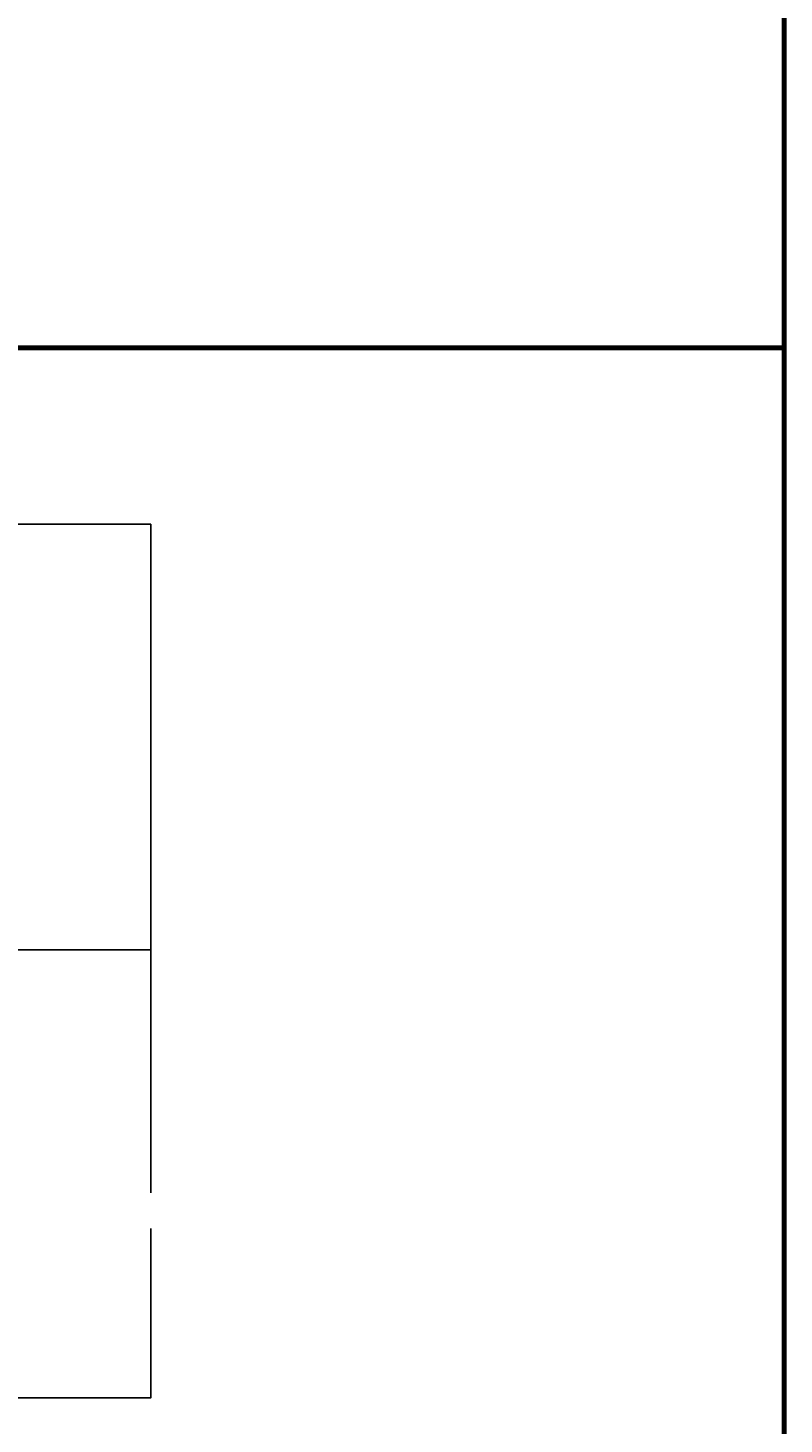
# Model space of a CAD drawing. Header units: millimetres. Extents: x -3314 to 21255525, y -15000 to 1735000.
# Tile 86 of 109: x 30188 to 30474, y 10110 to 10637. Entities that reach past the tile are written whole.
import ezdxf

# ---------------------------------------------------------------- set-up
doc = ezdxf.new("R2010")
doc.units = ezdxf.units.MM
doc.linetypes.add('CONTINU', pattern=[0])
doc.layers.add('Dessin_TEXTES', color=7, linetype='CONTINU')
doc.styles.add('txt-moyen', font='segoeui.ttf')

msp = doc.modelspace()

# ---------------------------------------------------------------- linework, layer by layer
at = {"layer": 'Defpoints', "lineweight": 70}
for p, q in [((30473.5058, 12623.2321), (30473.5058, 8849.5166)), ((28951.8084, 10516.3743), (30473.5058, 10516.3743))]:
    msp.add_line(p, q, dxfattribs=at)
at = {"layer": 'Defpoints', "linetype": 'Continuous'}
msp.add_line((29694.6618, 10289.2943), (30234.6618, 10289.2943), dxfattribs=at)
msp.add_lwpolyline([(29694.6618, 10449.7867), (30234.6618, 10449.7867), (30234.6618, 10120.2943), (29694.6618, 10120.2943)], close=True, dxfattribs=at)

# ---------------------------------------------------------------- next in the draw order: texts
at = {"layer": 'Dessin_TEXTES', "color": 0, "insert": (30013.6618, 10196.3092), "char_height": 2.5, "width": 239.177851, "attachment_point": 1, "style": 'txt-moyen', "bg_fill": 2}
msp.add_mtext('{\\L\\fArial|b1|i1|c0|p34;NOTA }\\fArial|b1|i1|c0|p34;: \\PLe piquage et la gaine pourront être centrées sur\\Ple joint de paroi moulée ou placées sur un côté du joint', dxfattribs=at)

doc.saveas('drawing.dxf')
